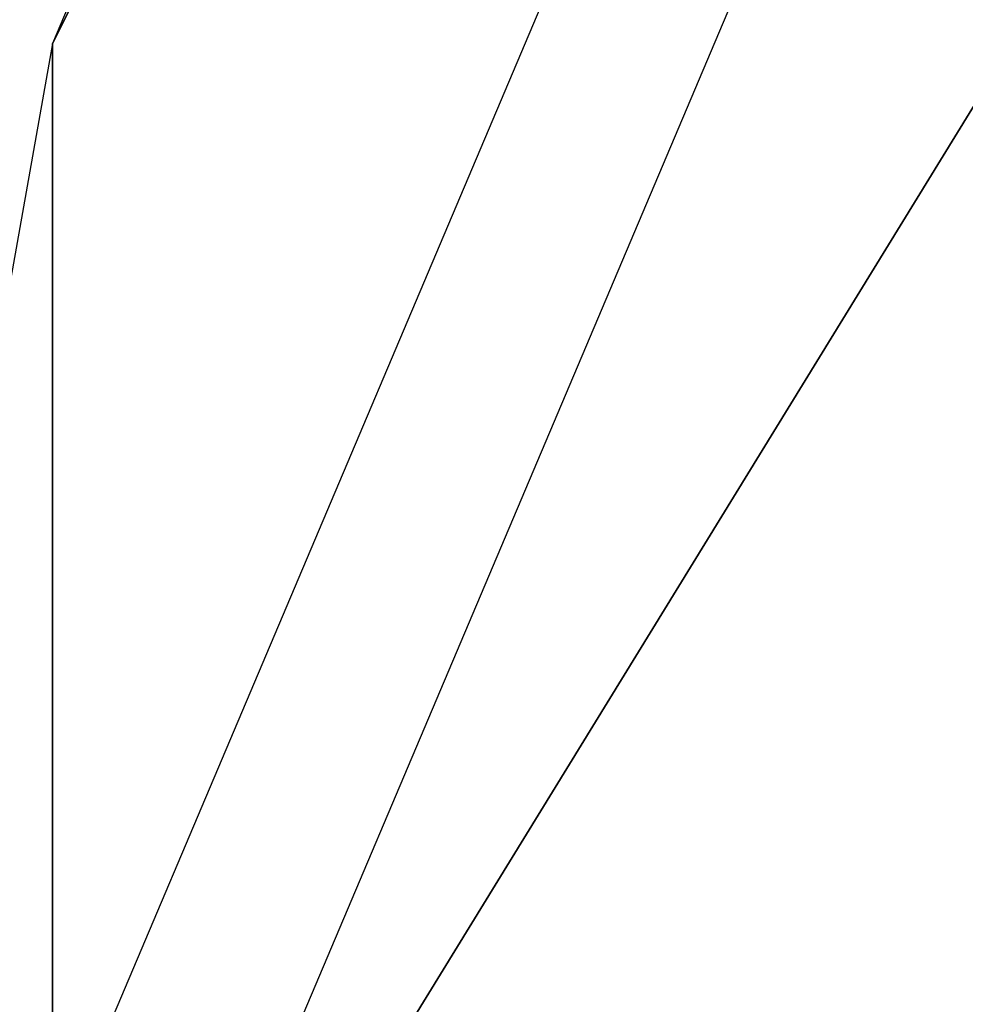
# Model space of a CAD drawing. Header units: millimetres. Extents: x 0 to 80, y -56 to 65.
# Tile 53 of 256: x 18.99 to 19.299, y -34.646 to -34.324. Entities that reach past the tile are written whole.
import ezdxf

# ---------------------------------------------------------------- set-up
doc = ezdxf.new("R2010")
doc.units = ezdxf.units.MM
doc.header["$LTSCALE"] = 25.4
doc.layers.get('0').update_dxf_attribs({"true_color": 0xff5454})

# ---------------------------------------------------------------- blocks, each defined once
blk = doc.blocks.new('SPIKE-LED-S-9101.STL')
at = {"color": 250, "true_color": 0x262626}
mesh = blk.add_polyface(dxfattribs=at)
corners = [(20.40137, -34.64102, 11.35337), (14.68987, -30.64178, 8.35337), (20.40137, -34.64102, 8.35337), (14.68987, -30.64178, 11.35337)]
mesh.append_faces([[corners[k] for k in face] for face in [(0, 1, 2), (1, 0, 3)]], dxfattribs={"vtx0": -1, "color": 250})
at = {"color": 18, "true_color": 0x080808}
mesh = blk.add_polyface(dxfattribs=at)
corners = [(19.9968, -32.34539, 113.52985), (19.00055, -34.33182, 110.67783), (19.00055, -34.69673, 111.01965), (19.9968, -31.98048, 113.18803)]
mesh.append_faces([[corners[k] for k in face] for face in [(0, 1, 2), (1, 0, 3)]], dxfattribs={"vtx0": -1, "color": 18})
at = {"color": 7, "true_color": 0xe6ffff}
mesh = blk.add_polyface(dxfattribs=at)
corners = [(19.9968, -33.22118, 114.35021), (19.00055, -34.84269, 111.15637), (19.00055, -35.57252, 111.84001), (19.9968, -32.49136, 113.66658)]
mesh.append_faces([[corners[k] for k in face] for face in [(0, 1, 2), (1, 0, 3)]], dxfattribs={"vtx0": -1, "color": 7})
at = {"color": 18, "true_color": 0x080808}
mesh = blk.add_polyface(dxfattribs=at)
corners = [(19.00055, -34.69673, 111.01965), (18.56892, -36.76196, 108.0835), (18.56892, -37.12687, 108.42532), (19.00055, -34.33182, 110.67783)]
mesh.append_faces([[corners[k] for k in face] for face in [(0, 1, 2), (1, 0, 3)]], dxfattribs={"vtx0": -1, "color": 18})

msp = doc.modelspace()

# ---------------------------------------------------------------- block references
at = {"color": 0}
msp.add_blockref('SPIKE-LED-S-9101.STL', (0, 0), dxfattribs=at)

doc.saveas('drawing.dxf')
